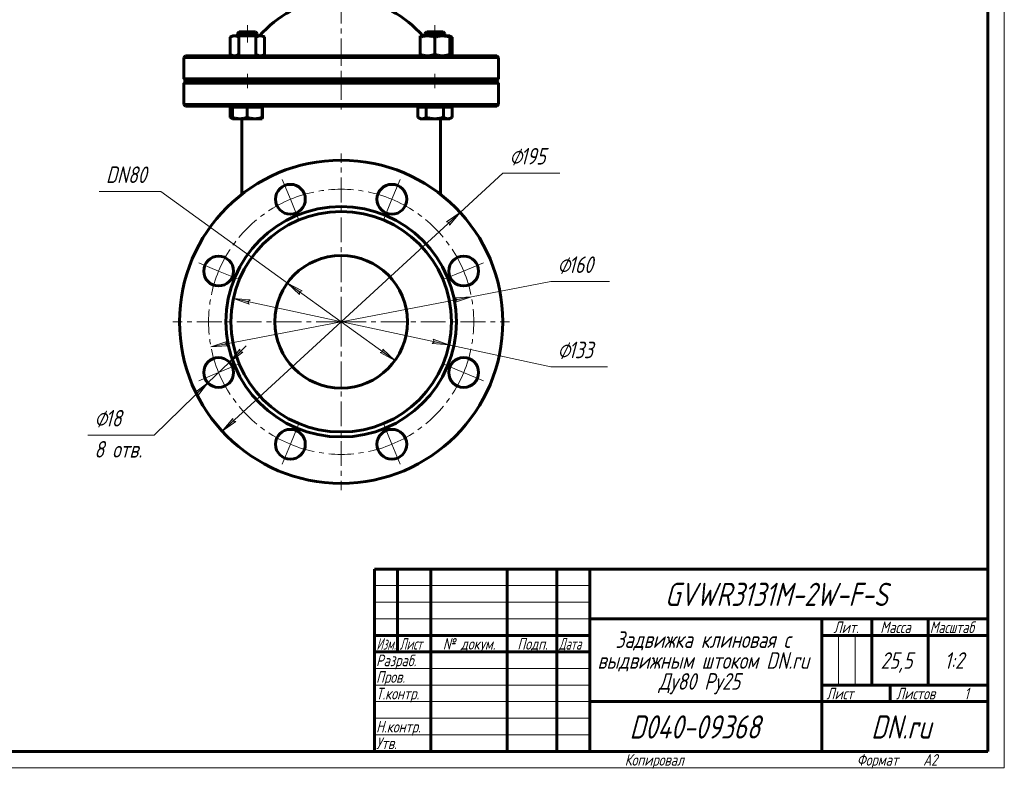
# Model space of a CAD drawing. Header units: millimetres. Extents: x 0 to 594, y 0 to 420.
# Tile 6 of 7: x 297 to 594, y 0 to 226. Entities that reach past the tile are written whole.
import ezdxf

# ---------------------------------------------------------------- set-up
doc = ezdxf.new("R2010")
doc.units = ezdxf.units.MM
for name, pattern in [('K5LT-1', [0]), ('K5LT_AXLED', [12, 7.5, -1.5, 1.5, -1.5]), ('K5LT_BASIC', [0]), ('K5LT_THIN', [0])]:
    doc.linetypes.add(name, pattern=pattern)
doc.layers.add('Системный слой', color=7, linetype='Continuous')
doc.layers.add('Системный слой (1)', color=251, linetype='Continuous', true_color=0x6c6c6c)
doc.styles.add('KDIMTEXTSTYLE', font='txt', dxfattribs={"width": 0.96, "oblique": 15, "height": 5})
doc.styles.add('KTEXTSTYLE', font='txt', dxfattribs={"width": 0.96, "height": 5})
doc.dimstyles.new('KDIMSTYLE (0.50)', dxfattribs={"dimtxt": 5, "dimasz": 1, "dimexe": 2, "dimexo": 0, "dimgap": 1, "dimtad": 1, "dimlfac": 2, "dimtxsty": 'KDIMTEXTSTYLE', "dimsah": 1, "dimcen": 0, "dimdle": 1, "dimadec": 0, "dimazin": 0, "dimtfac": 0.667, "dimtmove": 0, "dimatfit": 3, "dimfxl": 1, "dimtvp": 1, "dimtolj": 1, "dimtzin": 0, "dimarcsym": 0})

# ---------------------------------------------------------------- blocks, each defined once
blk = doc.blocks.new('U19')
at = {"layer": 'Системный слой (1)', "color": 143, "linetype": 'K5LT_BASIC', "lineweight": 60, "true_color": 0x33acca}
for start, end in [(118.0147, 139.1678), (40.8322, 61.9853)]:
    blk.add_arc((393.97, 199.59), 32.5, start, end, dxfattribs=at)
blk = doc.blocks.new('U20')
at = {"layer": 'Системный слой (1)', "color": 143, "linetype": 'K5LT_BASIC', "lineweight": 60, "true_color": 0x33acca}
for p, q in [((360.49, 196.25), (360.51, 196.23)), ((360.51, 196.23), (360.74, 196.11)), ((360.74, 196.11), (360.96, 196.01)), ((360.96, 196.01), (361.17, 195.94))]:
    blk.add_line(p, q, dxfattribs=at)
blk = doc.blocks.new('U21')
at = {"layer": 'Системный слой (1)', "color": 143, "linetype": 'K5LT_BASIC', "lineweight": 60, "true_color": 0x33acca}
for p, q in [((417.05, 196.25), (417.07, 196.23)), ((417.07, 196.23), (417.36, 196.09)), ((417.36, 196.09), (417.78, 195.92)), ((417.78, 195.92), (418.19, 195.85)), ((418.19, 195.85), (418.34, 195.84))]:
    blk.add_line(p, q, dxfattribs=at)
blk = doc.blocks.new('U22')
at = {"layer": 'Системный слой (1)', "color": 143, "linetype": 'K5LT_BASIC', "lineweight": 60, "true_color": 0x33acca}
for p, q in [((426.75, 214.94), (426.97, 215.01)), ((426.97, 215.01), (427.2, 215.12)), ((427.2, 215.12), (427.45, 215.25))]:
    blk.add_line(p, q, dxfattribs=at)
blk = doc.blocks.new('U23')
at = {"layer": 'Системный слой (1)', "color": 143, "linetype": 'K5LT_BASIC', "lineweight": 60, "true_color": 0x33acca}
for p, q in [((426.97, 220.68), (426.75, 220.75)), ((427.2, 220.57), (426.97, 220.68)), ((427.45, 220.44), (427.2, 220.57))]:
    blk.add_line(p, q, dxfattribs=at)
blk = doc.blocks.new('U25')
at = {"layer": 'Системный слой (1)', "color": 143, "linetype": 'K5LT_BASIC', "lineweight": 60, "true_color": 0x33acca}
for p, q in [((370.19, 195.94), (370.2, 196.11)), ((370.2, 196.11), (370.2, 196.25)), ((370.18, 195.85), (370.19, 195.94)), ((370.18, 195.84), (370.18, 195.85)), ((370.18, 195.84), (370.18, 195.84))]:
    blk.add_line(p, q, dxfattribs=at)
blk = doc.blocks.new('D3')
at = {"layer": 'Системный слой (1)'}
for points in [[(428.46, 140.54), (433.25, 142.13), (428.22, 141.83), (428.83, 141.28)], [(359.72, 127.36), (359.1, 127.91), (359.47, 128.65), (354.68, 127.06)]]:
    blk.add_hatch(color=7, dxfattribs=at).paths.add_polyline_path(points)
at = {"layer": 'Системный слой (1)', "color": 7, "linetype": 'K5LT_THIN', "lineweight": 18, "true_color": 0xffffff}
for p, q in [((433.25, 142.13), (457.21, 146.72)), ((354.68, 127.06), (433.25, 142.13)), ((428.22, 141.83), (433.25, 142.13)), ((428.83, 141.28), (428.22, 141.83)), ((433.25, 142.13), (428.46, 140.54)), ((428.46, 140.54), (428.83, 141.28)), ((354.68, 127.06), (359.47, 128.65)), ((359.47, 128.65), (359.1, 127.91)), ((359.1, 127.91), (359.72, 127.36)), ((359.72, 127.36), (354.68, 127.06))]:
    blk.add_line(p, q, dxfattribs=at)
blk.add_wipeout([(459.21, 147.72), (459.21, 155.1), (472.39, 155.1), (472.39, 147.72)]).dxf.layer = 'Системный слой (1)'
blk.add_line((457.21, 146.72), (474.94, 146.72), dxfattribs=at)
at = {"layer": 'Системный слой (1)', "color": 7, "char_height": 5, "attachment_point": 1, "style": 'KTEXTSTYLE'}
for s, insert in [('\\fArial|b0|c204|p34;\\H5.0;\\W1.000;\\Q15;\\fGOST Type AU|b0|i0|c204|p34;\\Q15;\\W0.960;⌀', (459.21, 154.31)), ('\\fArial|b0|c204|p34;\\H5.0;\\W1.000;\\Q15;\\fGOST Type AU|b0|i0|c204|p34;\\Q15;\\W0.960;160', (462.52, 154.31))]:
    blk.add_mtext(s, dxfattribs=dict(at, insert=insert))
blk = doc.blocks.new('KDIMARROW_01')
at = {"layer": 'Системный слой'}
blk.add_hatch(color=0, dxfattribs=at).paths.add_polyline_path([(-5, -0.66), (0, 0), (-5, 0.66), (-4.5, 0)])
at = {"layer": 'Системный слой', "color": 0, "linetype": 'K5LT_THIN', "lineweight": 18}
for p, q in [((-4.5, 0), (-5, 0.66)), ((-5, 0.66), (0, 0)), ((0, 0), (-5, -0.66)), ((-5, -0.66), (-4.5, 0))]:
    blk.add_line(p, q, dxfattribs=at)
at = {"layer": 'Системный слой (1)', "color": 0, "linetype": 'K5LT_THIN', "lineweight": 18}
blk.add_line((161.6, 134.59), (161.1, 134.59), dxfattribs=at)
blk = doc.blocks.new('D4')
at = {"layer": 'Системный слой (1)'}
for points in [[(382.18, 143.9), (377.74, 146.29), (381.41, 142.84), (381.39, 143.66)], [(410.19, 122.89), (406.52, 126.35), (406.54, 125.53), (405.75, 125.29)]]:
    blk.add_hatch(color=7, dxfattribs=at).paths.add_polyline_path(points)
at = {"layer": 'Системный слой (1)', "color": 7, "linetype": 'K5LT_THIN', "lineweight": 18, "true_color": 0xffffff}
for p, q in [((377.74, 146.29), (339.53, 173.86)), ((377.74, 146.29), (382.18, 143.9)), ((381.41, 142.84), (377.74, 146.29)), ((410.19, 122.89), (377.74, 146.29)), ((382.18, 143.9), (381.39, 143.66)), ((381.39, 143.66), (381.41, 142.84)), ((405.75, 125.29), (406.54, 125.53)), ((410.19, 122.89), (405.75, 125.29)), ((406.54, 125.53), (406.52, 126.35)), ((406.52, 126.35), (410.19, 122.89))]:
    blk.add_line(p, q, dxfattribs=at)
blk.add_wipeout([(323.01, 174.86), (323.01, 182.24), (336.95, 182.24), (336.95, 174.86)]).dxf.layer = 'Системный слой (1)'
blk.add_line((339.53, 173.86), (321.01, 173.86), dxfattribs=at)
at = {"layer": 'Системный слой (1)', "color": 7, "insert": (323.01, 181.45), "char_height": 5, "attachment_point": 1, "style": 'KTEXTSTYLE'}
blk.add_mtext('\\fArial|b0|c204|p34;\\H5.0;\\W1.000;\\Q15;\\fGOST Type AU|b0|i0|c204|p34;\\Q15;\\W0.960;DN80', dxfattribs=at)
blk = doc.blocks.new('D5')
at = {"layer": 'Системный слой (1)'}
for points in [[(360.24, 122.42), (364.29, 125.43), (363.47, 125.55), (363.37, 126.37)], [(350.65, 112.2), (353.78, 116.16), (349.73, 113.15), (350.55, 113.02)]]:
    blk.add_hatch(color=7, dxfattribs=at).paths.add_polyline_path(points)
at = {"layer": 'Системный слой (1)', "color": 7, "linetype": 'K5LT_THIN', "lineweight": 18, "true_color": 0xffffff}
for p, q in [((360.24, 122.42), (365.27, 127.29)), ((363.37, 126.37), (360.24, 122.42)), ((360.24, 122.42), (364.29, 125.43)), ((363.47, 125.55), (363.37, 126.37)), ((364.29, 125.43), (363.47, 125.55)), ((360.24, 122.42), (353.78, 116.16)), ((353.78, 116.16), (337.53, 100.41)), ((353.78, 116.16), (348.75, 111.29)), ((353.78, 116.16), (349.73, 113.15)), ((350.65, 112.2), (353.78, 116.16)), ((349.73, 113.15), (350.55, 113.02)), ((350.55, 113.02), (350.65, 112.2))]:
    blk.add_line(p, q, dxfattribs=at)
blk.add_wipeout([(319.52, 92.03), (319.52, 108.79), (334.89, 108.79), (334.89, 92.03)]).dxf.layer = 'Системный слой (1)'
blk.add_line((337.53, 100.41), (317.52, 100.41), dxfattribs=at)
at = {"layer": 'Системный слой (1)', "color": 7, "char_height": 5, "attachment_point": 1, "style": 'KTEXTSTYLE'}
for s, insert in [('\\fArial|b0|c204|p34;\\H5.0;\\W1.000;\\Q15;\\fGOST Type AU|b0|i0|c204|p34;\\Q15;\\W0.960;⌀', (319.52, 108)), ('\\fArial|b0|c204|p34;\\H5.0;\\W1.000;\\Q15;\\fGOST Type AU|b0|i0|c204|p34;\\Q15;\\W0.960;18', (322.83, 108)), ('\\fArial|b0|c204|p34;\\H5.0;\\W1.000;\\Q15;\\fGOST Type AU|b0|i0|c204|p34;\\Q15;\\W0.960;8 отв.', (319.52, 98.62))]:
    blk.add_mtext(s, dxfattribs=dict(at, insert=insert))
blk = doc.blocks.new('U27')
at = {"layer": 'Системный слой (1)', "color": 30, "linetype": 'K5LT_AXLED', "lineweight": 18, "true_color": 0xff8000}
for q in [(393.97, 185.34), (343.22, 134.59), (444.72, 134.59), (393.97, 83.84)]:
    blk.add_line((393.97, 134.59), q, dxfattribs=at)
blk = doc.blocks.new('U29')
at = {"layer": 'Системный слой (1)', "color": 30, "linetype": 'K5LT_AXLED', "lineweight": 18, "true_color": 0xff8000}
for p, q in [((378.66, 171.55), (376.17, 177.56)), ((409.27, 171.55), (411.76, 177.56)), ((381.15, 165.54), (378.66, 171.55)), ((406.79, 165.54), (409.27, 171.55)), ((357.01, 149.9), (351, 152.39)), ((430.92, 149.9), (436.93, 152.39)), ((363.02, 147.41), (357.01, 149.9)), ((424.92, 147.41), (430.92, 149.9)), ((363.02, 121.77), (357.01, 119.29)), ((424.92, 121.77), (430.92, 119.29)), ((357.01, 119.29), (351, 116.8)), ((430.92, 119.29), (436.93, 116.8)), ((381.15, 103.64), (378.66, 97.64)), ((406.79, 103.64), (409.27, 97.64)), ((378.66, 97.64), (376.17, 91.63)), ((409.27, 97.64), (411.76, 91.63))]:
    blk.add_line(p, q, dxfattribs=at)
for start, end in [(67.5, 112.5), (112.5, 157.5), (22.5, 67.5), (157.5, 202.5), (337.5, 22.5), (202.5, 247.5), (292.5, 337.5), (247.5, 292.5)]:
    blk.add_arc((393.97, 134.59), 40, start, end, dxfattribs=at)
blk = doc.blocks.new('D6')
at = {"layer": 'Системный слой (1)'}
for points in [[(426.61, 163.73), (429.84, 167.6), (425.71, 164.7), (426.53, 164.56)], [(358.09, 101.58), (362.22, 104.49), (361.4, 104.63), (361.33, 105.45)]]:
    blk.add_hatch(color=7, dxfattribs=at).paths.add_polyline_path(points)
at = {"layer": 'Системный слой (1)', "color": 7, "linetype": 'K5LT_THIN', "lineweight": 18, "true_color": 0xffffff}
for p, q in [((429.84, 167.6), (442.72, 179.45)), ((358.09, 101.58), (429.84, 167.6)), ((425.71, 164.7), (429.84, 167.6)), ((429.84, 167.6), (426.61, 163.73)), ((426.53, 164.56), (425.71, 164.7)), ((426.61, 163.73), (426.53, 164.56)), ((358.09, 101.58), (361.33, 105.45)), ((362.22, 104.49), (358.09, 101.58)), ((361.33, 105.45), (361.4, 104.63)), ((361.4, 104.63), (362.22, 104.49))]:
    blk.add_line(p, q, dxfattribs=at)
blk.add_wipeout([(444.72, 180.45), (444.72, 187.83), (457.38, 187.83), (457.38, 180.45)]).dxf.layer = 'Системный слой (1)'
blk.add_line((442.72, 179.45), (459.91, 179.45), dxfattribs=at)
at = {"layer": 'Системный слой (1)', "color": 7, "char_height": 5, "attachment_point": 1, "style": 'KTEXTSTYLE'}
for s, insert in [('\\fArial|b0|c204|p34;\\H5.0;\\W1.000;\\Q15;\\fGOST Type AU|b0|i0|c204|p34;\\Q15;\\W0.960;⌀', (444.72, 187.04)), ('\\fArial|b0|c204|p34;\\H5.0;\\W1.000;\\Q15;\\fGOST Type AU|b0|i0|c204|p34;\\Q15;\\W0.960;195', (448.02, 187.04))]:
    blk.add_mtext(s, dxfattribs=dict(at, insert=insert))
blk = doc.blocks.new('D7')
at = {"layer": 'Системный слой (1)'}
for points in [[(365.86, 140.63), (366.48, 141.17), (361.46, 141.58), (366.21, 139.88)], [(426.47, 127.61), (421.72, 129.31), (422.07, 128.56), (421.45, 128.02)]]:
    blk.add_hatch(color=7, dxfattribs=at).paths.add_polyline_path(points)
at = {"layer": 'Системный слой (1)', "color": 7, "linetype": 'K5LT_THIN', "lineweight": 18, "true_color": 0xffffff}
for p, q in [((361.46, 141.58), (366.48, 141.17)), ((366.21, 139.88), (361.46, 141.58)), ((361.46, 141.58), (426.47, 127.61)), ((366.48, 141.17), (365.86, 140.63)), ((365.86, 140.63), (366.21, 139.88)), ((421.45, 128.02), (422.07, 128.56)), ((426.47, 127.61), (421.45, 128.02)), ((422.07, 128.56), (421.72, 129.31)), ((421.72, 129.31), (426.47, 127.61)), ((426.47, 127.61), (457.21, 121.01))]:
    blk.add_line(p, q, dxfattribs=at)
blk.add_wipeout([(459.21, 122.01), (459.21, 129.39), (471.76, 129.39), (471.76, 122.01)]).dxf.layer = 'Системный слой (1)'
blk.add_line((457.21, 121.01), (474.28, 121.01), dxfattribs=at)
at = {"layer": 'Системный слой (1)', "color": 7, "char_height": 5, "attachment_point": 1, "style": 'KTEXTSTYLE'}
for s, insert in [('\\fArial|b0|c204|p34;\\H5.0;\\W1.000;\\Q15;\\fGOST Type AU|b0|i0|c204|p34;\\Q15;\\W0.960;⌀', (459.21, 128.6)), ('\\fArial|b0|c204|p34;\\H5.0;\\W1.000;\\Q15;\\fGOST Type AU|b0|i0|c204|p34;\\Q15;\\W0.960;133', (462.52, 128.6))]:
    blk.add_mtext(s, dxfattribs=dict(at, insert=insert))
blk = doc.blocks.new('U30')
at = {"color": 7, "linetype": 'K5LT_THIN', "lineweight": 18, "true_color": 0xffffff}
for p, q in [((594, 420), (594, 0)), ((404, 55), (469, 55)), ((404, 50), (469, 50)), ((404, 45), (469, 45)), ((543.96, 25), (543.96, 40)), ((548.98, 25), (548.98, 40)), ((404, 30), (469, 30)), ((404, 25), (469, 25)), ((404, 20), (469, 20)), ((404, 15), (469, 15)), ((404, 10), (469, 10)), ((594, 0), (0, 0))]:
    blk.add_line(p, q, dxfattribs=at)
at = {"color": 143, "linetype": 'K5LT_BASIC', "lineweight": 60, "true_color": 0x33acca}
for p, q in [((589, 415), (589, 5)), ((404, 60), (589, 60)), ((404, 5), (404, 60)), ((411, 35), (411, 60)), ((421, 5), (421, 60)), ((444, 5), (444, 60)), ((459, 5), (459, 60)), ((469, 5), (469, 60)), ((469, 45), (589, 45)), ((539, 5), (539, 45)), ((554, 25), (554, 45)), ((571, 25), (571, 45)), ((404, 40), (469, 40)), ((539, 40), (554, 40)), ((554, 40), (589, 40)), ((404, 35), (469, 35)), ((539, 25), (589, 25)), ((559.57, 20), (559.57, 25)), ((469, 20), (539, 20)), ((539, 20), (589, 20)), ((589, 5), (20, 5))]:
    blk.add_line(p, q, dxfattribs=at)
at = {"color": 7, "attachment_point": 1, "style": 'KTEXTSTYLE'}
for s, insert, char_height in [('\\fArial|b0|c204|p34;\\H5.0;\\W1.000;\\Q15;\\fGOST Type AU|b0|i0|c204|p34;\\Q15;\\W0.960;\\H7.00;GVWR3131M-2W-F-S', (491.61, 55.86), 7), ('\\fArial|b0|c204|p34;\\H5.0;\\W1.000;\\Q15;\\fGOST Type AU|b0|i0|c204|p34;\\Q15;\\W0.926;\\H3.50;Масштаб', (571.52, 44.18), 3.5), ('\\fArial|b0|c204|p34;\\H5.0;\\W1.000;\\Q15;\\fGOST Type AU|b0|i0|c204|p34;\\Q15;\\W0.960;\\H3.50;Лит.', (542.47, 44.18), 3.5), ('\\fArial|b0|c204|p34;\\H5.0;\\W1.000;\\Q15;\\fGOST Type AU|b0|i0|c204|p34;\\Q15;\\W0.960;\\H3.50;Масса', (556.58, 44.18), 3.5), ('\\fArial|b0|c204|p34;\\H5.0;\\W1.000;\\Q15;\\fGOST Type AU|b0|i0|c204|p34;\\Q15;\\W0.786;\\H3.50;Изм.', (404.62, 39.18), 3.5), ('\\fArial|b0|c204|p34;\\H5.0;\\W1.000;\\Q15;\\fGOST Type AU|b0|i0|c204|p34;\\Q15;\\W0.800;\\H3.50;Лист', (411.61, 39.18), 3.5), ('\\fArial|b0|c204|p34;\\H5.0;\\W1.000;\\Q15;\\fGOST Type AU|b0|i0|c204|p34;\\Q15;\\W0.960;\\H3.50;№ докум.', (424.63, 39.18), 3.5), ('\\fArial|b0|c204|p34;\\H5.0;\\W1.000;\\Q15;\\fGOST Type AU|b0|i0|c204|p34;\\Q15;\\W0.960;\\H3.50;Подп.', (447.1, 39.18), 3.5), ('\\fArial|b0|c204|p34;\\H5.0;\\W1.000;\\Q15;\\fGOST Type AU|b0|i0|c204|p34;\\Q15;\\W0.800;\\H3.50;Дата', (459.61, 39.18), 3.5), ('\\fArial|b0|c204|p34;\\H5.0;\\W1.000;\\Q15;\\fGOST Type AU|b0|i0|c204|p34;\\Q15;\\W0.960;Задвижка клиновая с', (476.7, 41.21), 5), ('\\fArial|b0|c204|p34;\\H5.0;\\W1.000;\\Q15;\\fGOST Type AU|b0|i0|c204|p34;\\Q15;\\W0.960;\\H3.50;Разраб.', (404.5, 34.18), 3.5), ('\\fArial|b0|c204|p34;\\H5.0;\\W1.000;\\Q15;\\fGOST Type AU|b0|i0|c204|p34;\\Q15;\\W0.960;выдвижным штоком DN.ru', (471.27, 34.9), 5), ('\\fArial|b0|c204|p34;\\H5.0;\\W1.000;\\Q15;\\fGOST Type AU|b0|i0|c204|p34;\\Q15;\\W0.960;25,5', (556.7, 34.9), 5), ('\\fArial|b0|c204|p34;\\H5.0;\\W1.000;\\Q15;\\fGOST Type AU|b0|i0|c204|p34;\\Q15;\\W0.960;{\\c16737820;1:2}', (575.92, 34.9), 5), ('\\fArial|b0|c204|p34;\\H5.0;\\W1.000;\\Q15;\\fGOST Type AU|b0|i0|c204|p34;\\Q15;\\W0.960;\\H3.50;Пров.', (404.5, 29.18), 3.5), ('\\fArial|b0|c204|p34;\\H5.0;\\W1.000;\\Q15;\\fGOST Type AU|b0|i0|c204|p34;\\Q15;\\W0.960;Ду80 Ру25', (489.73, 28.59), 5), ('\\fArial|b0|c204|p34;\\H5.0;\\W1.000;\\Q15;\\fGOST Type AU|b0|i0|c204|p34;\\Q15;\\W0.960;\\H3.50;Т.контр.', (404.5, 24.18), 3.5), ('\\fArial|b0|c204|p34;\\H5.0;\\W1.000;\\Q15;\\fGOST Type AU|b0|i0|c204|p34;\\Q15;\\W0.960;\\H3.50;Лист', (540.32, 24.18), 3.5), ('\\fArial|b0|c204|p34;\\H5.0;\\W1.000;\\Q15;\\fGOST Type AU|b0|i0|c204|p34;\\Q15;\\W0.960;\\H3.50;Листов', (561.36, 24.18), 3.5), ('\\fArial|b0|c204|p34;\\H5.0;\\W1.000;\\Q15;\\fGOST Type AU|b0|i0|c204|p34;\\Q15;\\W0.960;\\H3.50;1', (581.91, 24.18), 3.5), ('\\fArial|b0|c204|p34;\\H5.0;\\W1.000;\\Q15;\\fGOST Type AU|b0|i0|c204|p34;\\Q15;\\W0.960;\\H7.00;D040-09368', (480.96, 15.86), 7), ('\\fArial|b0|c204|p34;\\H5.0;\\W1.000;\\Q15;\\fGOST Type AU|b0|i0|c204|p34;\\Q15;\\W0.960;\\H7.00;DN.ru', (553.84, 15.86), 7), ('\\fArial|b0|c204|p34;\\H5.0;\\W1.000;\\Q15;\\fGOST Type AU|b0|i0|c204|p34;\\Q15;\\W0.960;\\H3.50;Н.контр.', (404.5, 14.18), 3.5), ('\\fArial|b0|c204|p34;\\H5.0;\\W1.000;\\Q15;\\fGOST Type AU|b0|i0|c204|p34;\\Q15;\\W0.960;\\H3.50;Утв.', (404.5, 9.18), 3.5), ('\\fArial|b0|c204|p34;\\H5.0;\\W1.000;\\Q15;\\fGOST Type AU|b0|i0|c204|p34;\\Q15;\\W0.960;\\H3.50;Копировал', (479.5, 4.18), 3.5), ('\\fArial|b0|c204|p34;\\H5.0;\\W1.000;\\Q15;\\fGOST Type AU|b0|i0|c204|p34;\\Q15;\\W0.960;\\H3.50;Формат', (549.5, 4.18), 3.5), ('\\fArial|b0|c204|p34;\\H5.0;\\W1.000;\\Q15;\\fGOST Type AU|b0|i0|c204|p34;\\Q15;\\W0.960;\\H3.50;A2', (569.5, 4.18), 3.5)]:
    blk.add_mtext(s, dxfattribs=dict(at, insert=insert, char_height=char_height))

msp = doc.modelspace()

# ---------------------------------------------------------------- linework, layer by layer
at = {"layer": 'Системный слой (1)', "color": 30, "linetype": 'K5LT_AXLED', "lineweight": 18, "true_color": 0xff8000}
for p, q in [((393.9654, 376.0947), (393.9654, 215.2935)), ((365.6811, 224.0947), (365.6811, 218.8447)), ((422.2496, 224.0947), (422.2496, 218.8447)), ((393.9654, 219.2935), (393.9654, 205.3447)), ((365.6811, 209.3447), (365.6811, 205.0947)), ((393.9654, 209.0947), (393.9654, 197.5947)), ((422.2496, 209.3447), (422.2496, 205.0947))]:
    msp.add_line(p, q, dxfattribs=at)
at = {"layer": 'Системный слой (1)', "color": 143, "linetype": 'K5LT_BASIC', "lineweight": 60, "true_color": 0x33acca}
for p, q in [((361.1811, 220.8447), (360.4849, 220.4427)), ((360.4849, 220.4427), (360.4849, 215.2466)), ((361.1811, 220.8447), (361.784, 220.8447)), ((361.784, 220.8447), (365.6811, 220.8447)), ((363.2179, 222.0947), (362.6811, 221.5578)), ((362.6811, 221.5578), (365.6599, 221.5578)), ((362.6811, 220.8447), (362.6811, 221.5578)), ((363.083, 220.4427), (363.083, 215.2466)), ((368.1443, 222.0947), (363.2179, 222.0947)), ((365.6599, 221.5578), (368.6811, 221.5578)), ((365.6811, 220.8447), (369.5782, 220.8447)), ((368.1443, 222.0947), (368.6811, 221.5578)), ((368.2792, 220.4427), (368.2792, 215.2466)), ((368.6811, 220.8447), (368.6811, 221.5578)), ((369.5782, 220.8447), (370.1811, 220.8447)), ((370.1811, 220.8447), (370.8772, 220.4427)), ((370.8772, 220.4427), (370.8772, 215.2466)), ((417.7496, 220.4427), (417.7496, 220.8447)), ((417.7496, 220.8447), (419.9996, 220.8447)), ((417.7496, 220.4427), (417.7496, 215.2466)), ((419.7864, 222.0947), (419.2496, 221.5578)), ((419.2496, 221.5578), (425.2496, 221.5578)), ((419.2496, 220.8447), (419.2496, 221.5578)), ((424.7129, 222.0947), (419.7864, 222.0947)), ((419.9996, 220.8447), (424.4996, 220.8447)), ((422.2496, 220.4427), (422.2496, 215.2466)), ((424.4996, 220.8447), (426.7496, 220.8447)), ((424.7129, 222.0947), (425.2496, 221.5578)), ((425.2496, 221.5578), (425.2496, 221.5578)), ((425.2496, 220.8447), (425.2496, 221.5578)), ((426.7496, 220.8447), (427.4458, 220.4427)), ((426.7496, 220.8447), (426.7496, 220.4427)), ((426.7496, 220.4427), (426.7496, 215.2466)), ((427.4458, 220.4427), (427.4458, 215.2466)), ((346.9654, 214.8447), (346.4654, 214.3447)), ((346.4654, 207.8447), (346.4654, 214.3447)), ((346.4654, 214.3447), (441.4654, 214.3447)), ((440.9654, 214.8447), (346.9654, 214.8447)), ((361.1811, 214.8447), (360.4849, 215.2466)), ((370.1811, 214.8447), (370.8772, 215.2466)), ((417.7496, 214.8447), (417.7496, 215.2466)), ((426.7496, 215.2466), (426.7496, 214.8447)), ((426.7496, 214.8447), (427.4458, 215.2466)), ((440.9654, 214.8447), (441.4654, 214.3447)), ((441.4654, 207.8447), (441.4654, 214.3447)), ((346.9654, 207.3447), (346.4654, 207.8447)), ((441.4654, 207.8447), (346.4654, 207.8447)), ((346.9654, 207.0947), (346.4654, 206.5947)), ((346.4654, 206.5947), (441.4654, 206.5947)), ((346.4654, 200.0947), (346.4654, 206.5947)), ((346.9654, 207.3447), (440.9654, 207.3447)), ((440.9654, 207.0947), (346.9654, 207.0947)), ((362.6811, 207.0947), (362.6811, 207.3447)), ((368.6811, 207.0947), (368.6811, 207.3447)), ((419.2496, 207.0947), (419.2496, 207.3447)), ((425.2496, 207.0947), (425.2496, 207.3447)), ((440.9654, 207.3447), (441.4654, 207.8447)), ((440.9654, 207.0947), (441.4654, 206.5947)), ((441.4654, 200.0947), (441.4654, 206.5947)), ((441.4654, 200.0947), (346.4654, 200.0947)), ((346.9654, 199.5947), (346.4654, 200.0947)), ((346.9654, 199.5947), (440.9654, 199.5947)), ((360.4851, 199.2946), (361.1628, 199.2946)), ((360.4851, 199.2946), (360.4851, 196.2465)), ((361.1628, 199.2946), (363.4036, 199.2946)), ((361.1628, 199.2946), (361.1628, 196.2465)), ((361.1811, 199.2946), (361.1811, 199.5947)), ((363.4036, 199.2946), (365.6443, 199.2946)), ((365.6443, 199.2946), (365.6443, 196.2465)), ((365.6443, 199.2946), (367.9035, 199.2946)), ((367.9035, 199.2946), (370.1626, 199.2946)), ((370.1626, 199.2946), (370.1626, 196.2465)), ((370.1626, 199.2946), (370.181, 199.2946)), ((370.181, 199.2946), (370.1993, 199.2946)), ((370.1811, 199.2946), (370.1811, 199.5947)), ((370.1993, 199.2946), (370.1993, 196.2465)), ((417.0536, 199.2946), (417.0536, 196.2465)), ((417.0536, 199.2946), (418.3367, 199.2946)), ((417.7496, 199.2946), (417.7496, 199.5947)), ((418.3367, 199.2946), (419.6198, 199.2946)), ((419.6198, 199.2946), (419.6198, 196.2465)), ((419.6198, 199.2946), (422.2178, 199.2946)), ((422.2178, 199.2946), (424.8158, 199.2946)), ((424.8158, 199.2946), (426.1307, 199.2946)), ((424.8158, 199.2946), (424.8158, 196.2465)), ((426.1307, 199.2946), (427.4457, 199.2946)), ((426.7496, 199.2946), (426.7496, 199.5947)), ((427.4457, 199.2946), (427.4457, 196.2465)), ((440.9654, 199.5947), (441.4654, 200.0947)), ((361.181, 195.8447), (360.5053, 196.2348)), ((417.7496, 195.8446), (417.0738, 196.2348)), ((426.7496, 195.8446), (427.4254, 196.2348)), ((427.4457, 196.2465), (427.425, 196.2346)), ((363.4036, 195.8446), (361.1811, 195.8446)), ((367.9035, 195.8446), (363.4036, 195.8446)), ((363.9654, 185.9786), (363.9654, 195.8446)), ((370.181, 195.8446), (367.9035, 195.8446)), ((370.1811, 195.8446), (370.181, 195.8446)), ((418.3367, 195.8446), (417.7496, 195.8446)), ((422.2178, 195.8446), (418.3367, 195.8446)), ((426.1307, 195.8446), (422.2178, 195.8446)), ((423.9654, 195.8446), (423.9654, 185.9786)), ((426.7496, 195.8446), (426.1307, 195.8446)), ((363.9654, 173.0207), (363.9654, 185.9786)), ((423.9654, 185.9786), (423.9654, 173.0207))]:
    msp.add_line(p, q, dxfattribs=at)
for centre, radius in [((393.9654, 134.5947), 48.75), ((378.658, 171.5498), 4.5), ((409.2727, 171.5498), 4.5), ((393.9654, 134.5947), 34.75), ((393.9654, 134.5947), 33.25), ((393.9654, 134.5947), 20), ((357.0102, 149.902), 4.5), ((430.9205, 149.902), 4.5), ((357.0102, 119.2873), 4.5), ((430.9205, 119.2873), 4.5), ((378.658, 97.6395), 4.5), ((409.2727, 97.6395), 4.5)]:
    msp.add_circle(centre, radius, dxfattribs=at)
for points, knots in [([(361.784, 220.8447), (361.7274, 220.8447), (361.6163, 220.8399), (361.4505, 220.8185), (361.2903, 220.7848), (361.1335, 220.7401), (360.9512, 220.6752), (360.7365, 220.5808), (360.5705, 220.4922), (360.4849, 220.4427)], [0, 0, 0, 0, 1.41385813, 2.7452481, 4.00367356, 5.20677346, 6.3892885, 8.16295536, 10, 10, 10, 10]), ([(363.083, 220.4427), (362.9714, 220.5072), (362.7815, 220.6058), (362.527, 220.7104), (362.3118, 220.7775), (362.1121, 220.8203), (361.9383, 220.8408), (361.8298, 220.8447), (361.784, 220.8447)], [0, 0, 0, 0, 2.09027351, 3.69653545, 5.22199797, 6.65059964, 8.0107907, 9, 9, 9, 9]), ([(369.5782, 220.8447), (369.5216, 220.8447), (369.4105, 220.8399), (369.2448, 220.8185), (369.0845, 220.7848), (368.9277, 220.7401), (368.7454, 220.6752), (368.5308, 220.5808), (368.3648, 220.4922), (368.2792, 220.4427)], [0, 0, 0, 0, 1.41385813, 2.7452481, 4.00367356, 5.20677346, 6.3892885, 8.16295536, 10, 10, 10, 10]), ([(370.8772, 220.4427), (370.7656, 220.5072), (370.5758, 220.6058), (370.3212, 220.7104), (370.1061, 220.7775), (369.9063, 220.8203), (369.7326, 220.8408), (369.6241, 220.8447), (369.5782, 220.8447)], [0, 0, 0, 0, 2.09027351, 3.69653545, 5.22199797, 6.65059964, 8.0107907, 9, 9, 9, 9]), ([(419.9996, 220.8447), (419.9016, 220.8447), (419.7091, 220.8399), (419.4221, 220.8185), (419.1446, 220.7848), (418.8729, 220.7401), (418.5572, 220.6752), (418.1854, 220.5808), (417.8979, 220.4922), (417.7496, 220.4427)], [0, 0, 0, 0, 1.41385813, 2.7452481, 4.00367356, 5.20677346, 6.3892885, 8.16295536, 10, 10, 10, 10]), ([(422.2496, 220.4427), (422.0563, 220.5072), (421.7275, 220.6058), (421.2866, 220.7104), (420.9139, 220.7775), (420.568, 220.8203), (420.267, 220.8408), (420.0791, 220.8447), (419.9996, 220.8447)], [0, 0, 0, 0, 2.09027351, 3.69653545, 5.22199797, 6.65059964, 8.0107907, 9, 9, 9, 9]), ([(424.4996, 220.8447), (424.4016, 220.8447), (424.2091, 220.8399), (423.9221, 220.8185), (423.6446, 220.7848), (423.3729, 220.7401), (423.0572, 220.6752), (422.6854, 220.5808), (422.3979, 220.4922), (422.2496, 220.4427)], [0, 0, 0, 0, 1.41385813, 2.7452481, 4.00367356, 5.20677346, 6.3892885, 8.16295536, 10, 10, 10, 10]), ([(426.7496, 220.4427), (426.5563, 220.5072), (426.2275, 220.6058), (425.7866, 220.7104), (425.4139, 220.7775), (425.068, 220.8203), (424.767, 220.8408), (424.5791, 220.8447), (424.4996, 220.8447)], [0, 0, 0, 0, 2.09027351, 3.69653545, 5.22199797, 6.65059964, 8.0107907, 9, 9, 9, 9]), ([(360.4849, 215.2466), (360.5965, 215.1822), (360.7864, 215.0835), (361.041, 214.9789), (361.2561, 214.9118), (361.4558, 214.8691), (361.6296, 214.8485), (361.7381, 214.8447), (361.784, 214.8447)], [0, 0, 0, 0, 2.09027351, 3.69653545, 5.22199797, 6.65059964, 8.0107907, 9, 9, 9, 9]), ([(361.784, 214.8447), (361.8406, 214.8447), (361.9517, 214.8495), (362.1174, 214.8709), (362.2776, 214.9045), (362.4345, 214.9492), (362.6167, 215.0141), (362.8314, 215.1085), (362.9974, 215.1972), (363.083, 215.2466)], [0, 0, 0, 0, 1.41385813, 2.7452481, 4.00367356, 5.20677346, 6.3892885, 8.16295536, 10, 10, 10, 10]), ([(368.2792, 215.2466), (368.3908, 215.1822), (368.5806, 215.0835), (368.8352, 214.9789), (369.0503, 214.9118), (369.2501, 214.8691), (369.4238, 214.8485), (369.5323, 214.8447), (369.5782, 214.8447)], [0, 0, 0, 0, 2.09027351, 3.69653545, 5.22199797, 6.65059964, 8.0107907, 9, 9, 9, 9]), ([(369.5782, 214.8447), (369.6348, 214.8447), (369.7459, 214.8495), (369.9116, 214.8709), (370.0719, 214.9045), (370.2287, 214.9492), (370.411, 215.0141), (370.6256, 215.1085), (370.7916, 215.1972), (370.8772, 215.2466)], [0, 0, 0, 0, 1.41385813, 2.7452481, 4.00367356, 5.20677346, 6.3892885, 8.16295536, 10, 10, 10, 10]), ([(417.7496, 215.2466), (417.9429, 215.1822), (418.2718, 215.0835), (418.7127, 214.9789), (419.0853, 214.9118), (419.4313, 214.8691), (419.7323, 214.8485), (419.9202, 214.8447), (419.9996, 214.8447)], [0, 0, 0, 0, 2.09027351, 3.69653545, 5.22199797, 6.65059964, 8.0107907, 9, 9, 9, 9]), ([(419.9996, 214.8447), (420.0976, 214.8447), (420.2901, 214.8495), (420.5772, 214.8709), (420.8547, 214.9045), (421.1263, 214.9492), (421.442, 215.0141), (421.8138, 215.1085), (422.1014, 215.1972), (422.2496, 215.2466)], [0, 0, 0, 0, 1.41385813, 2.7452481, 4.00367356, 5.20677346, 6.3892885, 8.16295536, 10, 10, 10, 10]), ([(422.2496, 215.2466), (422.4429, 215.1822), (422.7718, 215.0835), (423.2127, 214.9789), (423.5853, 214.9118), (423.9313, 214.8691), (424.2323, 214.8485), (424.4202, 214.8447), (424.4996, 214.8447)], [0, 0, 0, 0, 2.09027351, 3.69653545, 5.22199797, 6.65059964, 8.0107907, 9, 9, 9, 9]), ([(424.4996, 214.8447), (424.5976, 214.8447), (424.7901, 214.8495), (425.0772, 214.8709), (425.3547, 214.9045), (425.6263, 214.9492), (425.942, 215.0141), (426.3138, 215.1085), (426.6014, 215.1972), (426.7496, 215.2466)], [0, 0, 0, 0, 1.41385813, 2.7452481, 4.00367356, 5.20677346, 6.3892885, 8.16295536, 10, 10, 10, 10]), ([(361.181, 195.8447), (361.1802, 195.8451), (361.1787, 195.8505), (361.1764, 195.8721), (361.1742, 195.9052), (361.172, 195.9493), (361.1694, 196.0136), (361.1664, 196.1079), (361.164, 196.1968), (361.1628, 196.2465)], [0, 0, 0, 0, 1.39499864, 2.69593029, 3.94119445, 5.142079, 6.32940514, 8.12583794, 10, 10, 10, 10]), ([(361.1628, 196.2465), (361.3553, 196.1821), (361.6828, 196.0835), (362.1219, 195.9789), (362.493, 195.9118), (362.8376, 195.869), (363.1373, 195.8485), (363.3244, 195.8446), (363.4036, 195.8446)], [0, 0, 0, 0, 2.09027351, 3.69653545, 5.22199797, 6.65059964, 8.0107907, 9, 9, 9, 9]), ([(363.4036, 195.8446), (363.5012, 195.8446), (363.6929, 195.8494), (363.9787, 195.8708), (364.2551, 195.9044), (364.5257, 195.9492), (364.8401, 196.0141), (365.2103, 196.1085), (365.4967, 196.1971), (365.6443, 196.2465)], [0, 0, 0, 0, 1.41385813, 2.7452481, 4.00367356, 5.20677346, 6.3892885, 8.16295536, 10, 10, 10, 10]), ([(365.6443, 196.2465), (365.8384, 196.1821), (366.1686, 196.0835), (366.6113, 195.9789), (366.9855, 195.9118), (367.3328, 195.869), (367.635, 195.8485), (367.8237, 195.8446), (367.9035, 195.8446)], [0, 0, 0, 0, 2.09027351, 3.69653545, 5.22199797, 6.65059964, 8.0107907, 9, 9, 9, 9]), ([(367.9035, 195.8446), (368.0019, 195.8446), (368.1952, 195.8494), (368.4833, 195.8708), (368.762, 195.9044), (369.0348, 195.9492), (369.3517, 196.0141), (369.725, 196.1085), (370.0137, 196.1971), (370.1626, 196.2465)], [0, 0, 0, 0, 1.41385813, 2.7452481, 4.00367356, 5.20677346, 6.3892885, 8.16295536, 10, 10, 10, 10]), ([(370.1626, 196.2465), (370.1642, 196.1821), (370.1669, 196.0835), (370.1705, 195.9789), (370.1735, 195.9118), (370.1763, 195.869), (370.1788, 195.8485), (370.1803, 195.8446), (370.181, 195.8446)], [0, 0, 0, 0, 2.09027351, 3.69653545, 5.22199797, 6.65059964, 8.0107907, 9, 9, 9, 9]), ([(418.3367, 195.8446), (418.3926, 195.8446), (418.5024, 195.8494), (418.666, 195.8708), (418.8243, 195.9044), (418.9792, 195.9492), (419.1593, 196.0141), (419.3713, 196.1085), (419.5352, 196.1971), (419.6198, 196.2465)], [0, 0, 0, 0, 1.41385813, 2.7452481, 4.00367356, 5.20677346, 6.3892885, 8.16295536, 10, 10, 10, 10]), ([(419.6198, 196.2465), (419.843, 196.1821), (420.2227, 196.0835), (420.7318, 195.9789), (421.1621, 195.9118), (421.5615, 195.869), (421.9091, 195.8485), (422.1261, 195.8446), (422.2178, 195.8446)], [0, 0, 0, 0, 2.09027351, 3.69653545, 5.22199797, 6.65059964, 8.0107907, 9, 9, 9, 9]), ([(422.2178, 195.8446), (422.331, 195.8446), (422.5532, 195.8494), (422.8847, 195.8708), (423.2051, 195.9044), (423.5188, 195.9492), (423.8833, 196.0141), (424.3126, 196.1085), (424.6446, 196.1971), (424.8158, 196.2465)], [0, 0, 0, 0, 1.41385813, 2.7452481, 4.00367356, 5.20677346, 6.3892885, 8.16295536, 10, 10, 10, 10]), ([(424.8158, 196.2465), (424.9288, 196.1821), (425.121, 196.0835), (425.3786, 195.9789), (425.5964, 195.9118), (425.7986, 195.869), (425.9745, 195.8485), (426.0843, 195.8446), (426.1307, 195.8446)], [0, 0, 0, 0, 2.09027351, 3.69653545, 5.22199797, 6.65059964, 8.0107907, 9, 9, 9, 9]), ([(426.1307, 195.8446), (426.188, 195.8446), (426.3005, 195.8494), (426.4682, 195.8708), (426.6304, 195.9044), (426.7892, 195.9492), (426.9737, 196.0141), (427.191, 196.1085), (427.359, 196.1971), (427.4457, 196.2465)], [0, 0, 0, 0, 1.41385813, 2.7452481, 4.00367356, 5.20677346, 6.3892885, 8.16295536, 10, 10, 10, 10])]:
    msp.add_open_spline(points, degree=3, knots=knots, dxfattribs=at)
at = {"layer": 'Системный слой (1)', "color": 7, "linetype": 'K5LT-1'}
for points, knots in [([(365.6811, 220.8447), (365.6395, 220.8447), (365.5568, 220.844), (365.4341, 220.8411), (365.3119, 220.8363), (365.1485, 220.8273), (364.9437, 220.8113), (364.7072, 220.7856), (364.4791, 220.7545), (364.296, 220.7249), (364.1476, 220.6982), (364.0355, 220.6766), (363.9224, 220.6535), (363.7883, 220.6245), (363.6323, 220.5886), (363.4532, 220.5442), (363.2704, 220.4958), (363.1459, 220.4609), (363.083, 220.4427)], [0.527138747, 0.527138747, 0.527138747, 0.527138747, 0.553145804, 0.579152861, 0.605159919, 0.631166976, 0.68318109, 0.735195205, 0.780519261, 0.825843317, 0.848505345, 0.871167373, 0.893829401, 0.916491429, 0.950937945, 0.985384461, 1.019830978, 1.054277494, 1.054277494, 1.054277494, 1.054277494]), ([(368.2792, 220.4427), (368.2394, 220.4542), (368.1593, 220.4769), (368.0388, 220.5099), (367.9209, 220.5409), (367.7661, 220.5798), (367.5758, 220.6246), (367.3879, 220.6646), (367.2374, 220.6939), (367.1229, 220.7148), (367.0093, 220.7341), (366.7837, 220.7695), (366.5339, 220.8006), (366.2585, 220.8241), (366.0024, 220.8399), (365.8101, 220.8446), (365.6811, 220.8447)], [0, 0, 0, 0, 0.022229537, 0.044459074, 0.066688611, 0.088918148, 0.133377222, 0.177836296, 0.201132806, 0.224429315, 0.247725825, 0.271022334, 0.364208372, 0.404940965, 0.445673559, 0.527138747, 0.527138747, 0.527138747, 0.527138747]), ([(363.083, 215.2466), (363.1227, 215.2351), (363.2029, 215.2124), (363.3233, 215.1795), (363.4413, 215.1485), (363.5961, 215.1095), (363.7864, 215.0647), (363.9743, 215.0248), (364.1248, 214.9954), (364.2393, 214.9745), (364.3528, 214.9552), (364.5785, 214.9198), (364.8283, 214.8887), (365.1037, 214.8652), (365.3598, 214.8495), (365.552, 214.8447), (365.6811, 214.8447)], [0, 0, 0, 0, 0.022229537, 0.044459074, 0.066688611, 0.088918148, 0.133377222, 0.177836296, 0.201132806, 0.224429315, 0.247725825, 0.271022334, 0.364208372, 0.404940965, 0.445673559, 0.527138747, 0.527138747, 0.527138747, 0.527138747]), ([(365.6811, 214.8447), (365.7227, 214.8447), (365.8053, 214.8453), (365.9281, 214.8483), (366.0503, 214.8531), (366.2136, 214.8621), (366.4185, 214.8781), (366.6549, 214.9037), (366.883, 214.9348), (367.0661, 214.9644), (367.2146, 214.9912), (367.3267, 215.0127), (367.4397, 215.0358), (367.5739, 215.0648), (367.7298, 215.1007), (367.909, 215.1451), (368.0918, 215.1935), (368.2163, 215.2284), (368.2792, 215.2466)], [0.527138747, 0.527138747, 0.527138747, 0.527138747, 0.553145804, 0.579152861, 0.605159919, 0.631166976, 0.68318109, 0.735195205, 0.780519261, 0.825843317, 0.848505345, 0.871167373, 0.893829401, 0.916491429, 0.950937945, 0.985384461, 1.019830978, 1.054277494, 1.054277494, 1.054277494, 1.054277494])]:
    msp.add_open_spline(points, degree=3, knots=knots, dxfattribs=at)

# ---------------------------------------------------------------- block references
at = {"layer": 'Системный слой (1)'}
for name in ['U19', 'U23', 'U22', 'U20', 'U25', 'U21']:
    msp.add_blockref(name, (0, 0), dxfattribs=at)

# ---------------------------------------------------------------- next in the draw order: dimensions: what is measured, and where the dimension line sits
at = {"layer": 'Системный слой (1)', "color": 7}
dim = msp.add_diameter_dim_2p(p1=(315.3961, 119.5324), p2=(472.5346, 149.6569), dimstyle='KDIMSTYLE (0.50)', override={"dimtih": 1, "dimtoh": 1, "dimpost": '\\fGOST Type AU|b0|c204|p34;\\H5.0;\\W0.960;\\Q15;<>', "dimblk1": 'KDIMARROW_01', "dimblk2": 'KDIMARROW_01', "dimclrt": 7, "dimtol": 1, "dimtp": 0, "dimtm": 0, "dimtdec": 5, "dimtmove": 1, "dimatfit": 2, "dimtolj": 1}, dxfattribs=at)
dim.commit()
dim.dimension.update_dxf_attribs({"geometry": 'D3', "text_midpoint": (459.2148, 146.72), "dimtype": 163})

# ---------------------------------------------------------------- next in the draw order: dimensions: what is measured, and where the dimension line sits
dim = msp.add_diameter_dim_2p(p1=(426.4069, 111.195), p2=(361.5238, 157.9944), dimstyle='KDIMSTYLE (0.50)', override={"dimtih": 1, "dimtoh": 1, "dimpost": '\\fGOST Type AU|b0|c204|p34;\\H5.0;\\W0.960;\\Q15;<>', "dimblk1": 'KDIMARROW_01', "dimblk2": 'KDIMARROW_01', "dimclrt": 7, "dimtol": 1, "dimtp": 0, "dimtm": 0, "dimtdec": 5, "dimtmove": 1, "dimatfit": 2, "dimtolj": 1}, dxfattribs=at)
dim.commit()
dim.dimension.update_dxf_attribs({"geometry": 'D4', "text_midpoint": (337.5282, 173.8595), "dimtype": 163})

# ---------------------------------------------------------------- next in the draw order: dimensions: what is measured, and where the dimension line sits
dim = msp.add_diameter_dim_2p(p1=(363.4738, 125.55), p2=(350.5465, 113.0246), dimstyle='KDIMSTYLE (0.50)', override={"dimtih": 1, "dimtoh": 1, "dimpost": '\\fGOST Type AU|b0|c204|p34;\\H5.0;\\W0.960;\\Q15;<>\\X\\fGOST Type AU|b0|c204|p34;\\H5.0;\\W0.960;\\Q15;\\fGOST Type AU|b0|i0|c204|p34;\\Q15;8 отв.', "dimblk1": 'KDIMARROW_01', "dimblk2": 'KDIMARROW_01', "dimclrt": 7, "dimtol": 1, "dimtp": 0, "dimtm": 0, "dimtdec": 5, "dimtmove": 1, "dimatfit": 2, "dimtolj": 1}, dxfattribs=at)
dim.commit()
dim.dimension.update_dxf_attribs({"geometry": 'D5', "text_midpoint": (335.5282, 100.4111)})

# ---------------------------------------------------------------- next in the draw order: block references
at = {"layer": 'Системный слой (1)'}
for name in ['U27', 'U29']:
    msp.add_blockref(name, (0, 0), dxfattribs=at)

# ---------------------------------------------------------------- next in the draw order: dimensions: what is measured, and where the dimension line sits
at = {"layer": 'Системный слой (1)', "color": 7}
dim = msp.add_diameter_dim_2p(p1=(322.2181, 68.5751), p2=(465.7126, 200.6142), dimstyle='KDIMSTYLE (0.50)', override={"dimtih": 1, "dimtoh": 1, "dimpost": '\\fGOST Type AU|b0|c204|p34;\\H5.0;\\W0.960;\\Q15;<>', "dimblk1": 'KDIMARROW_01', "dimblk2": 'KDIMARROW_01', "dimclrt": 7, "dimtol": 1, "dimtp": 0, "dimtm": 0, "dimtdec": 5, "dimtmove": 1, "dimatfit": 2, "dimtolj": 1}, dxfattribs=at)
dim.commit()
dim.dimension.update_dxf_attribs({"geometry": 'D6', "text_midpoint": (444.7154, 179.4528), "dimtype": 163})

# ---------------------------------------------------------------- next in the draw order: dimensions: what is measured, and where the dimension line sits
dim = msp.add_diameter_dim_2p(p1=(328.9482, 148.5596), p2=(458.9825, 120.6297), dimstyle='KDIMSTYLE (0.50)', override={"dimtih": 1, "dimtoh": 1, "dimpost": '\\fGOST Type AU|b0|c204|p34;\\H5.0;\\W0.960;\\Q15;<>', "dimblk1": 'KDIMARROW_01', "dimblk2": 'KDIMARROW_01', "dimclrt": 7, "dimtol": 1, "dimtp": 0, "dimtm": 0, "dimtdec": 5, "dimtmove": 1, "dimatfit": 2, "dimtolj": 1}, dxfattribs=at)
dim.commit()
dim.dimension.update_dxf_attribs({"geometry": 'D7', "text_midpoint": (459.2148, 121.0094), "dimtype": 163})

# ---------------------------------------------------------------- next in the draw order: block references
msp.add_blockref('U30', (0, 0))

doc.saveas('drawing.dxf')
